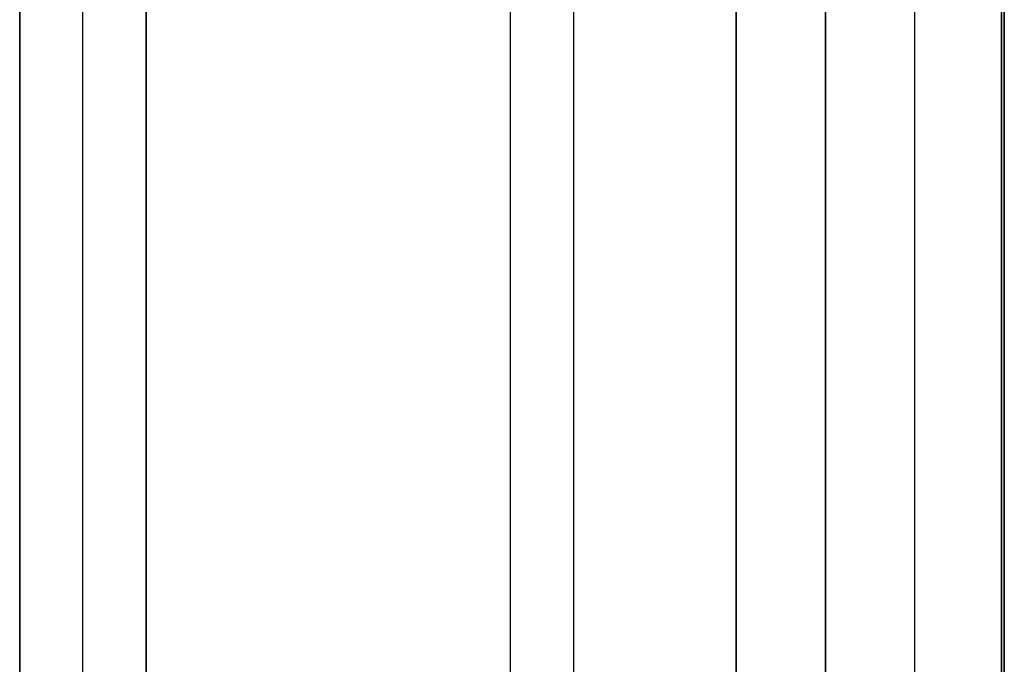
# Model space of a CAD drawing. Header units: millimetres. Extents: x -368 to 368, y -356 to 344.
# Tile 250 of 256: x 187 to 353, y -239 to -131. Entities that reach past the tile are written whole.
import ezdxf

# ---------------------------------------------------------------- set-up
doc = ezdxf.new("R2010")
doc.units = ezdxf.units.MM
doc.layers.add('Livello 01', color=7, linetype='Continuous')

# ---------------------------------------------------------------- blocks, each defined once
blk = doc.blocks.new('MCP144A09_02')
at = {"layer": 'Livello 01', "color": 253, "true_color": 0x999999}
blk.add_line((312.5, 0), (-312.5, 0), dxfattribs=at)
for points in [[(-312.5, 85), (312.5, 85)], [(312.5, -85), (-312.5, -85)]]:
    blk.add_open_spline(points, degree=1, dxfattribs=at)
blk = doc.blocks.new('MCP144A10_02')
at = {"layer": 'Livello 01', "color": 253, "true_color": 0x999999}
for p, q in [((-312.5, 15, 7.5), (312.5, 15, 7.5)), ((312.5, 0, 15), (-312.5, 0, 15)), ((312.5, 0), (-312.5, 0)), ((312.5, -15, 7.5), (-312.5, -15, 7.5))]:
    blk.add_line(p, q, dxfattribs=at)
for points in [[(-312.5, 15), (312.5, 15)], [(312.5, 15, 15), (-312.5, 15, 15)], [(312.5, -15), (-312.5, -15)], [(-312.5, -15, 15), (312.5, -15, 15)]]:
    blk.add_open_spline(points, degree=1, dxfattribs=at)
blk = doc.blocks.new('MCP144A11_02')
at = {"layer": 'Livello 01', "color": 253, "true_color": 0x999999}
for p, q in [((0, -200), (0, 200)), ((-109, -197.99, 7.5), (-109, 197.99, 7.5)), ((109, -197.99, 7.5), (109, 197.99, 7.5)), ((0, -185, 15), (0, 185, 15))]:
    blk.add_line(p, q, dxfattribs=at)
for points in [[(-116.5, 200), (-116.5, -200)], [(116.5, -200), (116.5, 200)], [(-101.5, 185, 15), (-101.5, -185, 15)], [(101.5, -185, 15), (101.5, 185, 15)]]:
    blk.add_open_spline(points, degree=1, dxfattribs=at)
blk = doc.blocks.new('MCA144A01_04')
at = {"layer": 'Livello 01', "extrusion": (0.707107, 0.707107, -1.33953e-16), "rotation": 180}
blk.add_blockref('MCP144A11_02', (-54.45, -185, 326.86), dxfattribs=at)
at = {"layer": 'Livello 01', "extrusion": (1, -7.14179e-15, -6.18629e-17), "rotation": 270.0000000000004}
blk.add_blockref('MCP144A09_02', (25, -312.5, 307.5), dxfattribs=at)
at = {"layer": 'Livello 01', "extrusion": (7.14179e-15, 1, 4.03683e-31), "rotation": 90}
for p in [(-337.5, -312.5, 95), (-337.5, -312.5, -60)]:
    blk.add_blockref('MCP144A10_02', p, dxfattribs=at)
at = {"layer": 'Livello 01', "extrusion": (0.707107, -0.707107, -1.33953e-16), "rotation": 180}
blk.add_blockref('MCP144A11_02', (54.45, -185, 326.86), dxfattribs=at)

msp = doc.modelspace()

# ---------------------------------------------------------------- block references
at = {"layer": 'Livello 01', "extrusion": (0, -1, -5.55112e-16)}
msp.add_blockref('MCA144A01_04', (0, -284.03, 295.97), dxfattribs=at)

doc.saveas('drawing.dxf')
